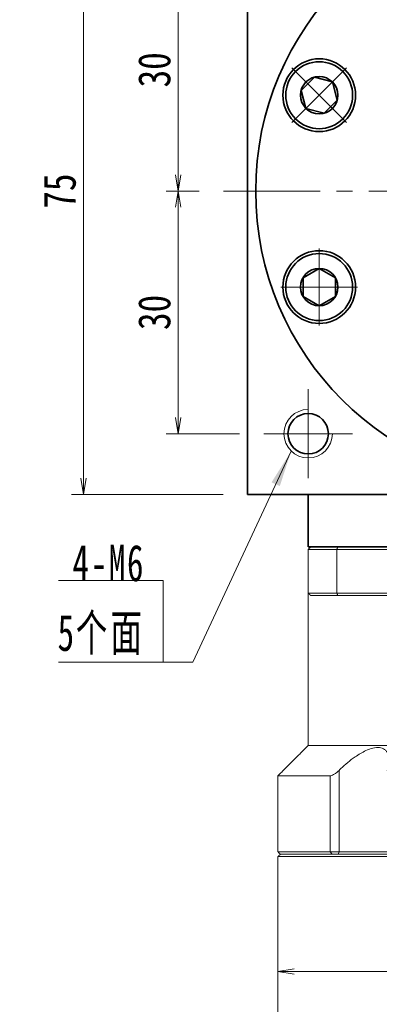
# Model space of a CAD drawing. Header units: millimetres. Extents: x -3 to 543, y 0 to 372.
# Tile 4 of 6: x 276 to 320, y 181 to 303. Entities that reach past the tile are written whole.
import ezdxf

# ---------------------------------------------------------------- set-up
doc = ezdxf.new("R2010")
doc.units = ezdxf.units.MM
doc.set_wipeout_variables(frame=1)
doc.linetypes.add('点画线', pattern=[18, 12, -2, 2, -2])
for name, color, linetype, lineweight in [('EB0_1', 7, 'Continuous', 35), ('中心线层', 1, '点画线', 18), ('尺寸线层', 3, 'Continuous', 18), ('粗实线层', 7, 'Continuous', 35)]:
    doc.layers.add(name, color=color, linetype=linetype, lineweight=lineweight)
doc.styles.add('宋体', font='SimSun.ttf', dxfattribs={"width": 0.8})
doc.styles.add('标准', font='txt', dxfattribs={"width": 0.667})
doc.dimstyles.new('A水平标注$0', dxfattribs={"dimtxt": 3.5, "dimasz": 2, "dimexe": 1.5, "dimexo": 3, "dimgap": 1.1, "dimtad": 1, "dimtoh": 1, "dimdec": 4, "dimdsep": 46, "dimtxsty": '宋体', "dimblk": 'OPEN', "dimcen": 3, "dimclrd": 3, "dimclre": 3, "dimclrt": 6, "dimadec": 0, "dimazin": 0, "dimtm": 1e-09, "dimtfac": 1, "dimtdec": 4, "dimtix": 1, "dimtmove": 0, "dimatfit": 3, "dimldrblk": 'OPEN', "dimfxl": 0, "dimlwd": 13, "dimlwe": 13, "dimarcsym": 0})

# ---------------------------------------------------------------- blocks, each defined once
blk = doc.blocks.new('_Open')
at = {"color": 0, "linetype": 'ByBlock', "lineweight": -2}
for p, q in [((-1, 0.167), (0, 0)), ((-1, -0.167), (0, 0)), ((0, 0), (-1, 0))]:
    blk.add_line(p, q, dxfattribs=at)
blk = doc.blocks.new('*D19')
at = {"layer": 'Defpoints', "color": 0, "transparency": 16777216}
for p in [(303.83, 319.06), (283.53, 244.06), (303.83, 244.06)]:
    blk.add_point(p, dxfattribs=at)
at = {"layer": '尺寸线层', "color": 3, "lineweight": 13, "transparency": 16777216}
for p, q in [((300.83, 319.06), (282.03, 319.06)), ((283.53, 317.06), (283.53, 246.06)), ((300.83, 244.06), (282.03, 244.06))]:
    blk.add_line(p, q, dxfattribs=at)
at = {"layer": '尺寸线层', "color": 3, "lineweight": 13, "transparency": 16777216, "xscale": 2, "yscale": 2, "zscale": 2}
for p, rotation in [((283.53, 319.06), 90), ((283.53, 244.06), 270)]:
    blk.add_blockref('_Open', p, dxfattribs=dict(at, rotation=rotation))
at = {"layer": '尺寸线层', "color": 6, "transparency": 16777216, "insert": (280.6, 281.56), "char_height": 4, "attachment_point": 5, "rotation": 90, "style": '宋体', "bg_fill": 3, "box_fill_scale": 1.1, "bg_fill_color": 257, "bg_fill_transparency": 0}
blk.add_mtext('75', dxfattribs=at)
blk = doc.blocks.new('*D20')
at = {"layer": 'Defpoints', "color": 0, "transparency": 16777216}
for p in [(305.83, 311.56), (295.26, 281.56), (300.83, 281.56)]:
    blk.add_point(p, dxfattribs=at)
at = {"layer": '尺寸线层', "color": 3, "lineweight": 13, "transparency": 16777216}
for p, q in [((302.83, 311.56), (293.76, 311.56)), ((295.26, 309.56), (295.26, 283.56)), ((297.83, 281.56), (293.76, 281.56))]:
    blk.add_line(p, q, dxfattribs=at)
at = {"layer": '尺寸线层', "color": 3, "lineweight": 13, "transparency": 16777216, "xscale": 2, "yscale": 2, "zscale": 2}
for p, rotation in [((295.26, 311.56), 90), ((295.26, 281.56), 270)]:
    blk.add_blockref('_Open', p, dxfattribs=dict(at, rotation=rotation))
at = {"layer": '尺寸线层', "color": 6, "transparency": 16777216, "insert": (292.31, 296.56), "char_height": 4, "attachment_point": 5, "rotation": 90, "style": '宋体', "bg_fill": 3, "box_fill_scale": 1.1, "bg_fill_color": 257, "bg_fill_transparency": 0}
blk.add_mtext('30', dxfattribs=at)
blk = doc.blocks.new('*D21')
at = {"layer": 'Defpoints', "color": 0, "transparency": 16777216}
for p in [(300.83, 281.56), (295.26, 251.56), (305.83, 251.56)]:
    blk.add_point(p, dxfattribs=at)
at = {"layer": '尺寸线层', "color": 3, "lineweight": 13, "transparency": 16777216}
for p, q in [((297.83, 281.56), (293.76, 281.56)), ((295.26, 279.56), (295.26, 253.56)), ((302.83, 251.56), (293.76, 251.56))]:
    blk.add_line(p, q, dxfattribs=at)
at = {"layer": '尺寸线层', "color": 3, "lineweight": 13, "transparency": 16777216, "xscale": 2, "yscale": 2, "zscale": 2}
for p, rotation in [((295.26, 281.56), 90), ((295.26, 251.56), 270)]:
    blk.add_blockref('_Open', p, dxfattribs=dict(at, rotation=rotation))
at = {"layer": '尺寸线层', "color": 6, "transparency": 16777216, "insert": (292.31, 266.56), "char_height": 4, "attachment_point": 5, "rotation": 90, "style": '宋体', "bg_fill": 3, "box_fill_scale": 1.1, "bg_fill_color": 257, "bg_fill_transparency": 0}
blk.add_mtext('30', dxfattribs=at)
blk = doc.blocks.new('*X5')
at = {"layer": '尺寸线层', "linetype": 'Continuous'}
blk.add_hatch(color=0, dxfattribs=at).paths.add_polyline_path([(15.81, 26.08), (14.42, 21.77), (13.4, 22.24)], flags=0)
at = {"layer": '尺寸线层', "color": 0, "linetype": 'Continuous'}
blk.add_line((15.81, 26.08), (3.67, 0), dxfattribs=at)
at = {"layer": '尺寸线层', "color": 0}
for p, q in [((0, 10.09), (-12.97, 10.09)), ((0, 0), (0, 10.09)), ((0, 0), (-12.97, 0)), ((3.67, 0), (0, 0))]:
    blk.add_line(p, q, dxfattribs=at)
at = {"layer": '尺寸线层', "color": 0, "insert": (-2.25, 0.9), "char_height": 4.5, "width": 19.9754, "attachment_point": 9, "line_spacing_factor": 1.15057, "style": '标准'}
blk.add_mtext('\\T1.1;4-M6\\P5个面', dxfattribs=at)
blk = doc.blocks.new('*X6')
at = {"layer": '中心线层', "linetype": '点画线', "lineweight": 18}
for p, q in [((0, -4.76), (0, 4.76)), ((-4.76, 0), (4.76, 0))]:
    blk.add_line(p, q, dxfattribs=at)
at = {"layer": '粗实线层'}
for p, q in [((-2.31, 0), (-1.15, 2)), ((-1.15, 2), (1.15, 2)), ((2.31, 0), (1.15, 2)), ((2.31, 0), (1.15, 2)), ((-2.31, 0), (-1.15, -2)), ((2.31, 0), (1.15, -2)), ((-1.15, -2), (1.15, -2))]:
    blk.add_line(p, q, dxfattribs=at)
blk.add_circle((0, 0), 2.31, dxfattribs=at)
for start, end in [(0, 180), (180, 360)]:
    blk.add_arc((0, 0), 4.14, start, end, dxfattribs=at)
blk = doc.blocks.new('*D44')
at = {"layer": 'Defpoints', "color": 0, "transparency": 16777216}
for p in [(307.58, 185.06), (307.58, 185.06), (375.08, 185.06)]:
    blk.add_point(p, dxfattribs=at)
at = {"layer": '尺寸线层', "color": 3, "lineweight": 13, "transparency": 16777216}
for p, q in [((307.58, 188.06), (307.58, 186.56)), ((375.08, 188.06), (375.08, 186.56)), ((373.08, 185.06), (309.58, 185.06))]:
    blk.add_line(p, q, dxfattribs=at)
at = {"layer": '尺寸线层', "color": 3, "lineweight": 13, "transparency": 16777216, "xscale": 2, "yscale": 2, "zscale": 2, "rotation": 180}
blk.add_blockref('_Open', (307.58, 185.06), dxfattribs=at)
at = {"layer": '尺寸线层', "color": 3, "lineweight": 13, "transparency": 16777216, "xscale": 2, "yscale": 2, "zscale": 2}
blk.add_blockref('_Open', (375.08, 185.06), dxfattribs=at)
at = {"layer": '尺寸线层', "color": 6, "transparency": 16777216, "insert": (341.33, 188.16), "char_height": 4, "attachment_point": 5, "style": '宋体', "bg_fill": 3, "box_fill_scale": 1.1, "bg_fill_color": 257, "bg_fill_transparency": 0}
blk.add_mtext('%%c67.5', dxfattribs=at)

msp = doc.modelspace()

# ---------------------------------------------------------------- linework, layer by layer
at = {"color": 7, "linetype": 'Continuous', "lineweight": 15}
for p, q in [((314.99057, 237.55986), (311.63445, 237.55986)), ((367.67833, 237.55986), (314.99057, 237.55986)), ((311.33445, 237.25986), (314.87694, 237.25986)), ((311.33445, 237.25986), (311.33445, 231.85986)), ((314.87694, 237.25986), (367.79197, 237.25986)), ((314.87694, 231.85986), (314.87694, 237.25986)), ((314.87694, 231.85986), (311.33445, 231.85986)), ((311.63445, 231.55986), (314.99057, 231.55986)), ((341.33445, 231.85986), (314.87694, 231.85986)), ((314.99057, 231.55986), (337.10243, 231.55986)), ((371.33445, 213.00986), (311.33445, 213.00986)), ((315.15288, 199.85986), (315.15288, 209.9293)), ((314.04258, 209.25986), (307.58445, 209.25986)), ((314.04258, 209.25986), (314.04258, 199.85986)), ((314.04258, 199.85986), (307.58445, 199.85986)), ((315.15288, 199.85986), (314.04258, 199.85986)), ((314.28517, 199.55986), (314.04258, 199.85986)), ((315.06238, 199.55986), (315.15288, 199.85986)), ((321.06787, 199.85986), (315.15288, 199.85986)), ((307.58445, 199.25986), (341.33445, 199.25986)), ((341.33445, 199.55986), (307.88445, 199.55986)), ((307.88445, 199.55986), (314.28517, 199.55986))]:
    msp.add_line(p, q, dxfattribs=at)
for points in [[(311.33445, 237.25986), (311.63445, 237.55986)], [(314.87694, 237.25986), (314.99057, 237.55986)], [(311.33445, 213.00986), (311.33445, 231.85986)], [(311.33445, 231.85986), (311.63445, 231.55986)], [(314.87694, 231.85986), (314.99057, 231.55986)], [(307.58445, 209.25986), (311.33445, 213.00986)], [(307.58445, 199.85986), (307.58445, 209.25986)], [(307.88445, 199.55986), (307.58445, 199.85986)], [(307.58445, 199.25986), (307.88445, 199.55986)], [(307.58445, 170.85986), (307.58445, 199.25986)]]:
    msp.add_open_spline(points, degree=1, dxfattribs=at)
for points, knots in [([(321.11445, 209.9293), (321.20078, 210.254), (321.34163, 210.78381), (321.34184, 211.45358), (321.24233, 211.9189), (321.04924, 212.27915), (320.73668, 212.59274), (320.19236, 212.79946), (319.3639, 212.73008), (318.53027, 212.42446), (317.7848, 212.02708), (317.02991, 211.53813), (316.21275, 210.90889), (315.56734, 210.33315), (315.22639, 210.00093), (315.15288, 209.9293)], [0, 0, 0, 0, 1.111823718, 1.814206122, 2.515660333, 3.044836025, 3.573294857, 4.429537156, 5.288250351, 6.104434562, 6.713373, 7.323286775, 8.207714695, 9.093503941, 9.336985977, 9.336985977, 9.336985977, 9.336985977]), ([(315.15288, 209.9293), (315.02896, 209.81533), (314.81583, 209.61929), (314.4929, 209.4085), (314.23186, 209.28374), (314.10523, 209.26777), (314.04258, 209.25986)], [0, 0, 0, 0, 0.461690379, 0.794104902, 1.059065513, 1.318521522, 1.318521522, 1.318521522, 1.318521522])]:
    msp.add_open_spline(points, degree=3, knots=knots, dxfattribs=at)
at = {"layer": 'EB0_1'}
msp.add_line((371.33445, 237.55986), (311.33445, 237.55986), dxfattribs=at)
at = {"layer": '中心线层'}
for p, q in [((300.83445, 281.55986), (381.83445, 281.55986)), ((311.33445, 246.05986), (311.33445, 257.05986)), ((316.83445, 251.55986), (305.83445, 251.55986))]:
    msp.add_line(p, q, dxfattribs=at)
at = {"layer": '粗实线层'}
for p, q in [((303.83445, 319.05986), (303.83445, 244.05986)), ((303.83445, 244.05986), (378.83445, 244.05986)), ((311.33445, 237.55986), (311.33445, 244.05986))]:
    msp.add_line(p, q, dxfattribs=at)
for centre, radius in [((312.69419, 293.42305), 4.5), ((312.69419, 269.69668), 4.5), ((311.33445, 251.55986), 2.5)]:
    msp.add_circle(centre, radius, dxfattribs=at)
at = {"layer": '粗实线层', "lineweight": 18}
msp.add_arc((311.33445, 251.55986), 3, 90, 360, dxfattribs=at)

# ---------------------------------------------------------------- next in the draw order: dimensions: what is measured, and where the dimension line sits
at = {"layer": '尺寸线层'}
dim = msp.add_linear_dim(base=(283.52797, 244.05986), p1=(303.83445, 319.05986), p2=(303.83445, 244.05986), angle=270, dimstyle='A水平标注$0', override={"dimtxt": 4, "dimgap": 1, "dimblk": 'Open', "dimtfill": 1, "dimtfillclr": 256}, dxfattribs=at)
dim.commit()
dim.dimension.update_dxf_attribs({"geometry": '*D19', "text_midpoint": (280.59501, 281.55986)})
dim = msp.add_linear_dim(base=(307.58445, 185.05986), p1=(375.08445, 185.05986), p2=(307.58445, 185.05986), text='%%c<>', dimstyle='A水平标注$0', override={"dimtxt": 4, "dimgap": 1, "dimblk": 'Open', "dimtfill": 1, "dimtfillclr": 256}, dxfattribs=at)
dim.commit()
dim.dimension.update_dxf_attribs({"geometry": '*D44', "text_midpoint": (341.33445, 188.16121)})

# ---------------------------------------------------------------- next in the draw order: wipeouts: each hides what was drawn before it
for points in [[(315.62161, 296.35047), (315.6044, 296.36758), (315.5871, 296.38458), (315.56969, 296.40149), (315.55219, 296.41829), (315.53458, 296.43499), (315.51688, 296.45158), (315.49908, 296.46807), (315.48119, 296.48446), (315.4632, 296.50074), (315.44512, 296.51691), (315.42694, 296.53298), (315.40866, 296.54894), (315.3903, 296.5648), (315.37184, 296.58055), (315.35329, 296.59618), (315.33465, 296.61171), (315.31591, 296.62713), (315.29709, 296.64244), (315.27818, 296.65764), (315.25918, 296.67273), (315.24009, 296.68771), (315.22091, 296.70257), (315.20165, 296.71732), (315.1823, 296.73196), (315.16286, 296.74649), (315.14334, 296.7609), (315.12374, 296.7752), (315.10405, 296.78938), (315.08428, 296.80344), (315.06443, 296.81739), (315.06443, 296.81739), (314.90409, 296.9239), (314.73897, 297.02283), (314.56943, 297.11399), (314.39584, 297.19717), (314.21857, 297.27218), (314.03801, 297.33888), (313.85454, 297.39711), (313.66856, 297.44675), (313.48048, 297.4877), (313.29069, 297.51985), (313.09962, 297.54315), (312.90767, 297.55754), (312.71525, 297.563), (312.5228, 297.5595), (312.33071, 297.54706), (312.13941, 297.52571), (311.94931, 297.49549), (311.76081, 297.45646), (311.57434, 297.40872), (311.39029, 297.35235), (311.20905, 297.2875), (311.03103, 297.21429), (310.8566, 297.13288), (310.68614, 297.04346), (310.52003, 296.94621), (310.35861, 296.84134), (310.20225, 296.72908), (310.05127, 296.60967), (309.906, 296.48338), (309.76677, 296.35047), (309.76677, 296.35047), (309.63386, 296.21123), (309.50756, 296.06597), (309.38816, 295.91499), (309.2759, 295.75862), (309.17103, 295.59721), (309.07378, 295.43109), (308.98435, 295.26064), (308.90295, 295.08621), (308.82974, 294.90818), (308.76488, 294.72695), (308.70852, 294.5429), (308.66078, 294.35642), (308.62175, 294.16793), (308.59153, 293.97783), (308.57018, 293.78653), (308.55774, 293.59444), (308.55424, 293.40198), (308.5597, 293.20957), (308.57409, 293.01762), (308.59739, 292.82655), (308.62954, 292.63676), (308.67048, 292.44868), (308.72012, 292.2627), (308.77836, 292.07923), (308.84505, 291.89866), (308.92007, 291.72139), (309.00325, 291.5478), (309.0944, 291.37826), (309.19334, 291.21315), (309.29985, 291.05281), (309.29985, 291.05281), (309.31379, 291.03296), (309.32786, 291.01319), (309.34204, 290.9935), (309.35634, 290.9739), (309.37075, 290.95438), (309.38527, 290.93494), (309.39991, 290.91559), (309.41466, 290.89633), (309.42953, 290.87715), (309.44451, 290.85806), (309.45959, 290.83906), (309.47479, 290.82015), (309.4901, 290.80132), (309.50552, 290.78259), (309.52105, 290.76395), (309.53669, 290.7454), (309.55244, 290.72694), (309.56829, 290.70857), (309.58425, 290.6903), (309.60032, 290.67212), (309.6165, 290.65404), (309.63278, 290.63605), (309.64917, 290.61815), (309.66566, 290.60036), (309.68225, 290.58265), (309.69895, 290.56505), (309.71575, 290.54755), (309.73265, 290.53014), (309.74966, 290.51283), (309.76677, 290.49563), (309.76677, 290.49563), (309.92399, 290.34643), (310.0888, 290.20566), (310.26076, 290.07372), (310.43938, 289.95095), (310.62419, 289.8377), (310.81467, 289.73428), (311.0103, 289.64097), (311.21054, 289.55803), (311.41486, 289.48567), (311.62268, 289.42412), (311.83343, 289.37352), (312.04655, 289.33402), (312.26144, 289.30573), (312.47752, 289.28872), (312.69419, 289.28305), (312.91086, 289.28872), (313.12694, 289.30573), (313.34183, 289.33402), (313.55494, 289.37352), (313.7657, 289.42412), (313.97352, 289.48567), (314.17783, 289.55803), (314.37808, 289.64097), (314.57371, 289.73428), (314.76419, 289.8377), (314.94899, 289.95095), (315.12762, 290.07372), (315.29957, 290.20566), (315.46439, 290.34643), (315.62161, 290.49563), (315.62161, 290.49563), (315.77081, 290.65285), (315.91157, 290.81766), (316.04352, 290.98962), (316.16628, 291.16824), (316.27953, 291.35305), (316.38296, 291.54353), (316.47627, 291.73916), (316.55921, 291.93941), (316.63156, 292.14372), (316.69312, 292.35154), (316.74372, 292.56229), (316.78322, 292.77541), (316.81151, 292.9903), (316.82851, 293.20638), (316.83419, 293.42305), (316.82851, 293.63972), (316.81151, 293.8558), (316.78322, 294.07069), (316.74372, 294.2838), (316.69312, 294.49456), (316.63156, 294.70238), (316.55921, 294.90669), (316.47627, 295.10694), (316.38296, 295.30257), (316.27953, 295.49305), (316.16628, 295.67785), (316.04352, 295.85648), (315.91157, 296.02844), (315.77081, 296.19325)], [(312.69419, 273.83668), (312.66993, 273.8366), (312.64566, 273.83639), (312.6214, 273.83604), (312.59714, 273.83554), (312.57289, 273.8349), (312.54864, 273.83412), (312.52439, 273.83319), (312.50015, 273.83213), (312.47592, 273.83092), (312.4517, 273.82957), (312.42748, 273.82808), (312.40327, 273.82644), (312.37907, 273.82467), (312.35488, 273.82275), (312.33071, 273.82069), (312.30655, 273.81849), (312.2824, 273.81615), (312.25826, 273.81366), (312.23414, 273.81104), (312.21004, 273.80827), (312.18595, 273.80536), (312.16188, 273.80231), (312.13782, 273.79912), (312.11379, 273.79579), (312.08978, 273.79232), (312.06578, 273.78871), (312.04181, 273.78495), (312.01786, 273.78106), (311.99394, 273.77703), (311.97004, 273.77285), (311.97004, 273.77285), (311.78135, 273.73479), (311.59464, 273.68799), (311.4103, 273.63257), (311.22874, 273.56863), (311.05034, 273.49633), (310.8755, 273.41581), (310.70459, 273.32726), (310.53798, 273.23085), (310.37604, 273.1268), (310.2191, 273.01534), (310.06752, 272.89671), (309.92161, 272.77116), (309.7817, 272.63896), (309.64808, 272.5004), (309.52105, 272.35578), (309.40088, 272.20541), (309.28783, 272.04961), (309.18214, 271.88873), (309.08404, 271.72312), (308.99375, 271.55312), (308.91146, 271.37911), (308.83735, 271.20146), (308.77157, 271.02055), (308.71427, 270.83679), (308.66558, 270.65056), (308.62559, 270.46227), (308.5944, 270.27233), (308.57208, 270.08113), (308.55866, 269.88911), (308.55419, 269.69668), (308.55419, 269.69668), (308.55866, 269.50424), (308.57208, 269.31222), (308.5944, 269.12103), (308.62559, 268.93108), (308.66558, 268.74279), (308.71427, 268.55656), (308.77157, 268.3728), (308.83735, 268.1919), (308.91146, 268.01425), (308.99375, 267.84023), (309.08404, 267.67024), (309.18214, 267.50462), (309.28783, 267.34374), (309.40088, 267.18795), (309.52105, 267.03758), (309.64808, 266.89296), (309.7817, 266.7544), (309.92161, 266.6222), (310.06752, 266.49664), (310.2191, 266.37801), (310.37604, 266.26655), (310.53798, 266.1625), (310.70459, 266.0661), (310.8755, 265.97754), (311.05034, 265.89702), (311.22874, 265.82472), (311.4103, 265.76079), (311.59464, 265.70536), (311.78135, 265.65857), (311.97004, 265.6205), (311.97004, 265.6205), (311.99394, 265.61633), (312.01786, 265.61229), (312.04181, 265.6084), (312.06578, 265.60465), (312.08978, 265.60103), (312.11379, 265.59756), (312.13782, 265.59423), (312.16188, 265.59104), (312.18595, 265.58799), (312.21004, 265.58508), (312.23414, 265.58232), (312.25826, 265.57969), (312.2824, 265.57721), (312.30655, 265.57486), (312.33071, 265.57266), (312.35488, 265.5706), (312.37907, 265.56869), (312.40327, 265.56691), (312.42748, 265.56528), (312.4517, 265.56378), (312.47592, 265.56243), (312.50015, 265.56123), (312.52439, 265.56016), (312.54864, 265.55924), (312.57289, 265.55845), (312.59714, 265.55781), (312.6214, 265.55732), (312.64566, 265.55696), (312.66993, 265.55675), (312.69419, 265.55668), (312.69419, 265.55668), (312.91086, 265.56235), (313.12694, 265.57936), (313.34183, 265.60765), (313.55494, 265.64714), (313.7657, 265.69774), (313.97352, 265.7593), (314.17783, 265.83165), (314.37808, 265.9146), (314.57371, 266.00791), (314.76419, 266.11133), (314.94899, 266.22458), (315.12762, 266.34735), (315.29957, 266.47929), (315.46439, 266.62006), (315.62161, 266.76925), (315.77081, 266.92648), (315.91157, 267.09129), (316.04352, 267.26325), (316.16628, 267.44187), (316.27953, 267.62668), (316.38296, 267.81716), (316.47627, 268.01279), (316.55921, 268.21303), (316.63156, 268.41735), (316.69312, 268.62517), (316.74372, 268.83592), (316.78322, 269.04904), (316.81151, 269.26393), (316.82851, 269.48001), (316.83419, 269.69668), (316.83419, 269.69668), (316.82851, 269.91335), (316.81151, 270.12942), (316.78322, 270.34431), (316.74372, 270.55743), (316.69312, 270.76819), (316.63156, 270.97601), (316.55921, 271.18032), (316.47627, 271.38057), (316.38296, 271.5762), (316.27953, 271.76668), (316.16628, 271.95148), (316.04352, 272.13011), (315.91157, 272.30206), (315.77081, 272.46688), (315.62161, 272.6241), (315.46439, 272.7733), (315.29957, 272.91406), (315.12762, 273.04601), (314.94899, 273.16877), (314.76419, 273.28202), (314.57371, 273.38544), (314.37808, 273.47875), (314.17783, 273.5617), (313.97352, 273.63405), (313.7657, 273.69561), (313.55494, 273.74621), (313.34183, 273.78571), (313.12694, 273.814), (312.91086, 273.831)]]:
    msp.add_wipeout(points).dxf.layer = '粗实线层'

# ---------------------------------------------------------------- next in the draw order: block references
msp.add_blockref('*X5', (293.40527, 223.3136), dxfattribs=at)
at = {"layer": '粗实线层', "rotation": 90}
msp.add_blockref('*X6', (312.69419, 269.69668), dxfattribs=at)

# ---------------------------------------------------------------- next in the draw order: dimensions: what is measured, and where the dimension line sits
at = {"layer": '尺寸线层'}
dim = msp.add_linear_dim(base=(295.26207, 281.55986), p1=(305.83445, 311.55986), p2=(300.83445, 281.55986), angle=270, dimstyle='A水平标注$0', override={"dimtxt": 4, "dimgap": 1, "dimblk": 'Open', "dimtfill": 1, "dimtfillclr": 256}, dxfattribs=at)
dim.commit()
dim.dimension.update_dxf_attribs({"geometry": '*D20', "text_midpoint": (292.30676, 296.55986)})

# ---------------------------------------------------------------- next in the draw order: block references
at = {"layer": '粗实线层', "rotation": 45.00000000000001}
msp.add_blockref('*X6', (312.69419, 293.42305), dxfattribs=at)

# ---------------------------------------------------------------- next in the draw order: dimensions: what is measured, and where the dimension line sits
at = {"layer": '尺寸线层'}
dim = msp.add_linear_dim(base=(295.26207, 251.55986), p1=(300.83445, 281.55986), p2=(305.83445, 251.55986), angle=270, dimstyle='A水平标注$0', override={"dimtxt": 4, "dimgap": 1, "dimblk": 'Open', "dimtfill": 1, "dimtfillclr": 256}, dxfattribs=at)
dim.commit()
dim.dimension.update_dxf_attribs({"geometry": '*D21', "text_midpoint": (292.30676, 266.55986)})

# ---------------------------------------------------------------- next in the draw order: linework, layer by layer
at = {"layer": '粗实线层'}
msp.add_circle((341.33445, 281.55986), 36.5, dxfattribs=at)

doc.saveas('drawing.dxf')
